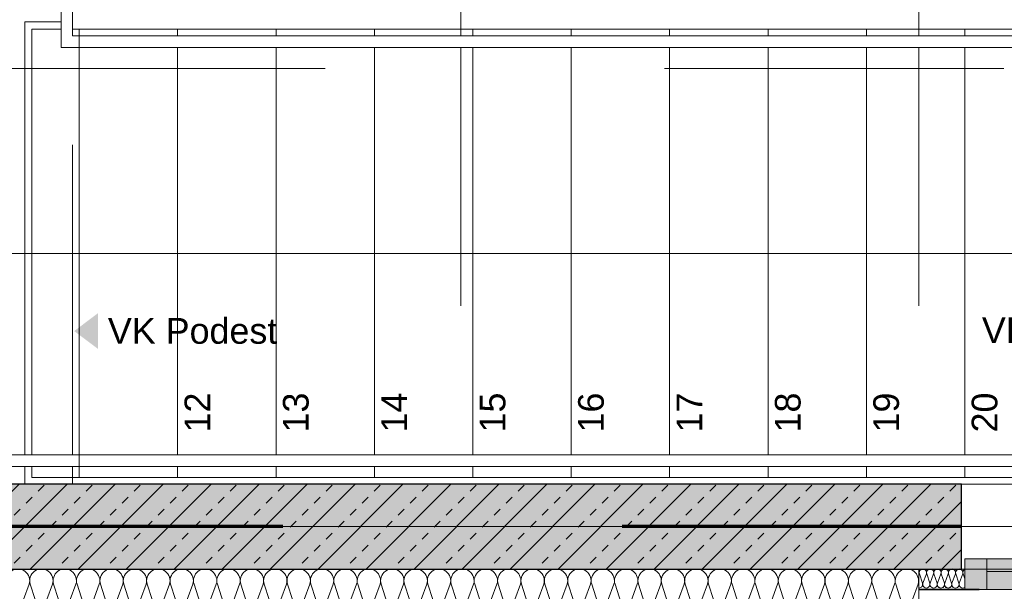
# Model space of a CAD drawing. Header units: metres. Extents: x -167 to 152, y -127 to 99.
# Tile 50 of 225: x -21.55 to -18.65, y -21.79 to -20.11. Entities that reach past the tile are written whole.
import ezdxf

# ---------------------------------------------------------------- set-up
doc = ezdxf.new("R2010")
doc.units = ezdxf.units.M
doc.header["$PDMODE"] = 1
doc.header["$PDSIZE"] = -2
for name, pattern in [('Achsen 01', [5.291531, 3.175, -1.058062, 0.352704, -0.705764]), ('gestrichelt - 01', [2, 1, -1]), ('ISO-03 Gestrichelt mit Abstand', [7.62, 3.048, -4.572]), ('ISO-07 Punktiert', [0.889, 0.127, -0.762]), ('Raster 01', [2, 1, -1]), ('VW-01 Strichlinie kurz', [2, 1, -1])]:
    doc.linetypes.add(name, pattern=pattern)
doc.layers.get('0').update_dxf_attribs({"lineweight": 25})
for name, color, linetype, lineweight, true_color in [('013_Beton und Stahlbetonarbeiten-000 Brüstung', 7, 'Continuous', 9, 0xa6a6a6), ('013_Beton und Stahlbetonarbeiten-000 Sichtbeton-331 tragende Au', 5, 'Continuous', 5, 0x0000ff), ('013_Beton und Stahlbetonarbeiten-000 Sichtbeton-334 Außenwandöf', 5, 'Continuous', 5, 0x0000ff), ('013_Beton und Stahlbetonarbeiten-350 Stahlbeton Treppe Ansicht', 7, 'Continuous', 9, 0xa6a6a6), ('014_Fassadenarbeiten-330 mineralische Dämmung', 7, 'Continuous', 9, 0x666666), ('032_Metallarbeiten-Fenster', 7, 'Continuous', 13, 0x444444), ('AV1-Achsen', 1, 'Achsen 01', 18, 0xff0000), ('AV1-Raster', 7, 'Raster 01', 9, 0xa6a6a6)]:
    doc.layers.add(name, color=color, linetype=linetype, lineweight=lineweight, true_color=true_color)
for name, color, linetype, lineweight in [('013_Beton und Stahlbetonarbeiten-000 Unterzüge', 7, 'ISO-07 Punktiert', 13), ('013_Beton und Stahlbetonarbeiten-330 Außenwände', 7, 'Continuous', 25), ('031_Metallbauarbeiten-340 Treppen Geländer', 7, 'Continuous', 9), ('039_Trockenbauarbeiten-alllg.', 7, 'Continuous', 9), ('_1.35m (3D)', 7, 'Continuous', 9), ('_GRU (2D)', 7, 'Continuous', 9), ('_OG 1 (2D)', 7, 'Continuous', 9), ('AV1-Brandschutzkonzept-Brandschutzkonzept', 7, 'Continuous', 5), ('Bemaßung-Bemaßung', 7, 'Continuous', 9)]:
    doc.layers.add(name, color=color, linetype=linetype, lineweight=lineweight)
doc.layers.get('0').freeze()
doc.styles.add('Arial', font='arial.ttf')
doc.dimstyles.new('COE 50', dxfattribs={"dimtxt": 126.090495, "dimasz": 0.001414, "dimexe": 0.001, "dimexo": 0.01, "dimgap": 0.001, "dimtad": 1, "dimdec": 3, "dimtxsty": 'Arial', "dimblk": 'VW_SLASH-4', "dimblk1": 'VW_SLASH-4', "dimblk2": 'VW_SLASH-4', "dimcen": 0, "dimadec": 3, "dimazin": 0, "dimtfac": 0.8, "dimtdec": 3, "dimtix": 1, "dimtmove": 0, "dimatfit": 0, "dimldrblk": 'VW_SLASH-3', "dimfxl": 0.002, "dimfxlon": 1, "dimfrac": 2, "dimtolj": 1, "dimarcsym": 0})

# ---------------------------------------------------------------- blocks, each defined once
blk = doc.blocks.new('Group-2')
at = {"layer": 'AV1-Raster'}
for p, q in [((-20.25, -22.95), (-20.25, 1.35)), ((-18.9, -22.95), (-18.9, 1.35)), ((1.35, -20.25), (-40.5, -20.25))]:
    blk.add_line(p, q, dxfattribs=at)
blk = doc.blocks.new('1.35m (3D)')
at = {"layer": 'AV1-Raster', "color": 7}
blk.add_blockref('Group-2', (0, 0), dxfattribs=at)
blk = doc.blocks.new('Group-291')
at = {"layer": '014_Fassadenarbeiten-330 mineralische Dämmung', "transparency": 33554687, "flags": 128}
for points in [[(-21.77, 18.9029, 1.372583), (-21.77, 18.9685), (-21.86, 18.9395, -1.372995)], [(-21.86, 19.0051), (-21.77, 18.9718, 1.372583), (-21.77, 19.0374), (-21.86, 19.0085, -1.372995)], [(-21.86, 19.074), (-21.77, 19.0408, 1.372583), (-21.77, 19.1063), (-21.86, 19.0774, -1.372995)], [(-21.86, 19.143), (-21.77, 19.1097, 1.372583), (-21.77, 19.1753), (-21.86, 19.1464, -1.372995)], [(-21.86, 19.2119), (-21.77, 19.1787, 1.372583), (-21.77, 19.2442), (-21.86, 19.2153, -1.372995)], [(-21.86, 19.2809), (-21.77, 19.2476, 1.372583), (-21.77, 19.3132), (-21.86, 19.2843, -1.372995)], [(-21.86, 19.3498), (-21.77, 19.3166, 1.372583), (-21.77, 19.3821), (-21.86, 19.3532, -1.372995)], [(-21.86, 19.4188), (-21.77, 19.3855, 1.372583), (-21.77, 19.4511), (-21.86, 19.4221, -1.372995)], [(-21.86, 19.4877), (-21.77, 19.4544, 1.372583), (-21.77, 19.52), (-21.86, 19.4911, -1.372995)], [(-21.86, 19.5567), (-21.77, 19.5234, 1.372583), (-21.77, 19.589), (-21.86, 19.56, -1.372995)], [(-21.86, 19.6256), (-21.77, 19.5923, 1.372583), (-21.77, 19.6579), (-21.86, 19.629, -1.372995)], [(-21.86, 19.6946), (-21.77, 19.6613, 1.372583), (-21.77, 19.7269), (-21.86, 19.6979, -1.372995)], [(-21.86, 19.7635), (-21.77, 19.7302, 1.372583), (-21.77, 19.7958), (-21.86, 19.7669, -1.372995)], [(-21.86, 19.8324), (-21.77, 19.7992, 1.372583), (-21.77, 19.8647), (-21.86, 19.8358, -1.372995)], [(-21.86, 19.9014), (-21.77, 19.8681, 1.372583), (-21.77, 19.9337), (-21.86, 19.9048, -1.372995)], [(-21.86, 19.9703), (-21.77, 19.9371, 1.372583), (-21.77, 20.0026), (-21.86, 19.9737, -1.372995)], [(-21.86, 20.0393), (-21.77, 20.006, 1.372583), (-21.77, 20.0716), (-21.86, 20.0427, -1.372995)], [(-21.86, 20.1082), (-21.77, 20.075, 1.372583), (-21.77, 20.1405), (-21.86, 20.1116, -1.372995)], [(-21.86, 20.1772), (-21.77, 20.1439, 1.372583), (-21.77, 20.2095), (-21.86, 20.1805, -1.372995)], [(-21.86, 20.2461), (-21.77, 20.2128, 1.372583), (-21.77, 20.2784), (-21.86, 20.2495, -1.372995)], [(-21.86, 20.3151), (-21.77, 20.2818, 1.372583), (-21.77, 20.3474), (-21.86, 20.3184, -1.372995)], [(-21.86, 20.384), (-21.77, 20.3507, 1.372583), (-21.77, 20.4163), (-21.86, 20.3874, -1.372995)], [(-21.86, 20.4529), (-21.77, 20.4197, 1.372583), (-21.77, 20.4852), (-21.86, 20.4563, -1.372995)], [(-21.86, 20.5219), (-21.77, 20.4886, 1.372583), (-21.77, 20.5542), (-21.86, 20.5253, -1.372995)], [(-21.86, 20.5908), (-21.77, 20.5576, 1.372583), (-21.77, 20.6231), (-21.86, 20.5942, -1.372995)], [(-21.86, 20.6598), (-21.77, 20.6265, 1.372583), (-21.77, 20.6921), (-21.86, 20.6632, -1.372995)], [(-21.86, 20.7287), (-21.77, 20.6955, 1.372583), (-21.77, 20.761), (-21.86, 20.7321, -1.372995)], [(-21.86, 20.7977), (-21.77, 20.7644, 1.372583), (-21.77, 20.83), (-21.86, 20.801, -1.372995)], [(-21.86, 20.8666), (-21.77, 20.8333, 1.372583), (-21.77, 20.8989), (-21.86, 20.87, -1.372995)], [(-21.86, 20.9356), (-21.77, 20.9023, 1.372583), (-21.77, 20.9679), (-21.86, 20.9389, -1.372995)], [(-21.86, 21.0045), (-21.77, 20.9712, 1.372583), (-21.77, 21.0368), (-21.86, 21.0079, -1.372995)], [(-21.86, 21.0734), (-21.77, 21.0402, 1.372583), (-21.77, 21.1057), (-21.86, 21.0768, -1.372995)], [(-21.86, 21.1424), (-21.77, 21.1091, 1.372583), (-21.77, 21.1747), (-21.86, 21.1458, -1.372995)], [(-21.86, 21.2113), (-21.77, 21.1781, 1.372583), (-21.77, 21.2436), (-21.86, 21.2147, -1.372995)], [(-21.86, 21.2803), (-21.77, 21.247, 1.372583), (-21.77, 21.3126), (-21.86, 21.2837, -1.372995)], [(-21.86, 21.3492), (-21.77, 21.316, 1.372583), (-21.77, 21.3815), (-21.86, 21.3526, -1.372995)], [(-21.86, 21.4182), (-21.77, 21.3849, 1.372583), (-21.77, 21.4505), (-21.86, 21.4215, -1.372995)], [(-21.86, 21.4871), (-21.77, 21.4538, 1.372583), (-21.77, 21.5194), (-21.86, 21.4905, -1.372995)], [(-21.86, 21.5561), (-21.77, 21.5228, 1.372583), (-21.77, 21.5884)], [(-21.77, 19.0374, -0.324435), (-21.7316, 19.0248, -0.324435), (-21.7316, 18.9844, -0.324435), (-21.77, 18.9718), (-21.86, 19.0051, 0.324488), (-21.8985, 18.9925, 0.324488), (-21.8985, 18.9521, 0.324488), (-21.86, 18.9395), (-21.77, 18.9685, -0.324435), (-21.7316, 18.9559, -0.324435), (-21.7316, 18.9155, -0.324435), (-21.77, 18.9029), (-21.86, 18.9362, 0.54007), (-21.9048, 18.9)], [(-21.7684, 18.9, -0.131588), (-21.7505, 18.9)]]:
    blk.add_lwpolyline(points, format="xyb", dxfattribs=at)
blk = doc.blocks.new('Group-292')
at = {"layer": '014_Fassadenarbeiten-330 mineralische Dämmung', "transparency": 33554687}
blk.add_blockref('Group-291', (0, 0), dxfattribs=at)
blk = doc.blocks.new('Parametric Object-44')
at = {"layer": '014_Fassadenarbeiten-330 mineralische Dämmung', "color": 7, "transparency": 33554687}
blk.add_blockref('Group-292', (0, 0), dxfattribs=at)
at = {"layer": '014_Fassadenarbeiten-330 mineralische Dämmung', "color": 0, "flags": 1}
for tag in ['IFC_UUID', 'instanceID', 'prm0_name', 'prm0_type', 'prm0_value', 'prm1_name', 'prm1_type', 'prm1_value', 'prm2_name', 'prm2_type', 'prm2_value', 'prm3_name', 'prm3_type', 'prm3_value', 'prm4_name', 'prm4_type', 'prm4_value', 'prm5_name', 'prm5_type', 'prm5_value', 'prm6_name', 'prm6_type', 'prm6_value']:
    blk.add_attdef(tag, (-22.95, -21.9131), '', height=0.00018, dxfattribs=at)
blk = doc.blocks.new('VW_SLASH-4')
at = {"color": 0, "linetype": 'ByBlock', "lineweight": -2, "transparency": 16777216}
blk.add_line((0, 0), (-1, 0), dxfattribs=at)
at = {"color": 0, "linetype": 'Continuous', "lineweight": 15, "transparency": 16777216, "flags": 128}
blk.add_lwpolyline([(0.5, 0.5), (-0.5, -0.5)], dxfattribs=at)
blk = doc.blocks.new('*D628')
at = {"layer": 'Bemaßung-Bemaßung', "color": 0, "lineweight": -2}
for p, q in [((-23.075, -23.675), (-23.075, -23.825)), ((-18.775, -23.675), (-18.775, -23.825)), ((-18.8457, -23.775), (-23.0043, -23.775))]:
    blk.add_line(p, q, dxfattribs=at)
at = {"layer": 'Defpoints', "color": 0}
for p in [(-23.075, -21.475), (-18.775, -21.475), (-23.075, -23.775)]:
    blk.add_point(p, dxfattribs=at)
at = {"layer": 'Bemaßung-Bemaßung', "color": 0, "lineweight": -2, "xscale": 0.070693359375, "yscale": 0.070693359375, "zscale": 0.070693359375, "rotation": 180}
blk.add_blockref('VW_SLASH-4', (-23.075, -23.775), dxfattribs=at)
at = {"layer": 'Bemaßung-Bemaßung', "color": 0, "lineweight": -2, "xscale": 0.070693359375, "yscale": 0.070693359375, "zscale": 0.070693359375}
blk.add_blockref('VW_SLASH-4', (-18.775, -23.775), dxfattribs=at)
at = {"layer": 'Bemaßung-Bemaßung', "color": 0, "insert": (-20.925, -23.6492), "char_height": 0.12609, "attachment_point": 5, "style": 'Arial'}
blk.add_mtext('\\A1;4,30', dxfattribs=at)
blk = doc.blocks.new('VW_SLASH-3')
at = {"color": 0, "linetype": 'ByBlock', "lineweight": -2, "transparency": 16777216}
blk.add_line((0, 0), (-1, 0), dxfattribs=at)
at = {"color": 0, "linetype": 'Continuous', "lineweight": 15, "transparency": 16777216, "flags": 128}
blk.add_lwpolyline([(0.5, 0.5), (-0.5, -0.5)], dxfattribs=at)
blk = doc.blocks.new('*D629')
at = {"layer": 'Bemaßung-Bemaßung', "color": 0, "lineweight": -2}
for p, q in [((-18.775, -23.675), (-18.775, -23.825)), ((-16.325, -23.675), (-16.325, -23.825)), ((-16.3957, -23.775), (-18.7043, -23.775))]:
    blk.add_line(p, q, dxfattribs=at)
at = {"layer": 'Defpoints', "color": 0}
for p in [(-18.775, -21.475), (-16.325, -21.725), (-18.775, -23.775)]:
    blk.add_point(p, dxfattribs=at)
at = {"layer": 'Bemaßung-Bemaßung', "color": 0, "lineweight": -2, "xscale": 0.070693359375, "yscale": 0.070693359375, "zscale": 0.070693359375, "rotation": 180}
blk.add_blockref('VW_SLASH-4', (-18.775, -23.775), dxfattribs=at)
at = {"layer": 'Bemaßung-Bemaßung', "color": 0, "lineweight": -2, "xscale": 0.070693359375, "yscale": 0.070693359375, "zscale": 0.070693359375}
blk.add_blockref('VW_SLASH-4', (-16.325, -23.775), dxfattribs=at)
at = {"layer": 'Bemaßung-Bemaßung', "color": 0, "insert": (-17.55, -23.6492), "char_height": 0.12609, "attachment_point": 5, "style": 'Arial'}
blk.add_mtext('\\A1;2,45', dxfattribs=at)
blk = doc.blocks.new('COE - Fenster 05')
at = {"layer": '032_Metallarbeiten-Fenster', "linetype": 'Continuous', "lineweight": 0}
for points in [[(-0.09, 2.515), (-0.09, 2.45), (0, 2.45), (0, 2.515)], [(0, 0.15), (-0.09, 0.15), (-0.09, 2.45), (0, 2.45)], [(-0.09, 1.225), (-0.09, 1.375), (0, 1.375), (0, 1.225)], [(-0.05, 1.225), (-0.05, 1.275), (0.025, 1.275), (0.025, 1.225)], [(-0.05, 0.195), (-0.05, 1.225), (0.025, 1.225), (0.025, 0.195)], [(-0.05, 0.145), (-0.05, 0.195), (0.025, 0.195), (0.025, 0.145)], [(-0.09, 0.085), (-0.09, 0.17), (0, 0.17), (0, 0.085)]]:
    blk.add_hatch(color=7, dxfattribs=at).paths.add_polyline_path(points)
at = {"layer": '032_Metallarbeiten-Fenster', "color": 7, "lineweight": 18}
for p, q in [((-0.0375, 2.45), (-0.0375, 1.375)), ((-0.0125, 0.195), (-0.0125, 1.225))]:
    blk.add_line(p, q, dxfattribs=at)
at = {"layer": '032_Metallarbeiten-Fenster', "color": 7, "lineweight": 18, "flags": 128}
for points in [[(-0.09, 2.515), (-0.09, 2.45), (0, 2.45), (0, 2.515)], [(0, 0.15), (-0.09, 0.15), (-0.09, 2.45), (0, 2.45)], [(-0.09, 1.225), (-0.09, 1.375), (0, 1.375), (0, 1.225)], [(-0.05, 1.225), (-0.05, 1.275), (0.025, 1.275), (0.025, 1.225)], [(-0.05, 0.195), (-0.05, 1.225), (0.025, 1.225), (0.025, 0.195)], [(-0.05, 0.145), (-0.05, 0.195), (0.025, 0.195), (0.025, 0.145)], [(-0.09, 0.085), (-0.09, 0.17), (0, 0.17), (0, 0.085)]]:
    blk.add_lwpolyline(points, close=True, dxfattribs=at)
at = {"layer": '032_Metallarbeiten-Fenster', "color": 7, "linetype": 'gestrichelt - 01', "lineweight": 18, "transparency": 33554687, "flags": 128}
blk.add_lwpolyline([(0.025, 0.145), (1.105, 0.145), (1.105, 0.195, 0.414214), (0.025, 1.275)], format="xyb", dxfattribs=at)
blk = doc.blocks.new('Group-430')
at = {"layer": '014_Fassadenarbeiten-330 mineralische Dämmung', "transparency": 33554687, "flags": 128}
for points in [[(15.4589, -23.284, 0.513088), (15.4692, -23.27), (15.4602, -23.242, -1.372995), (15.4806, -23.242), (15.4703, -23.27, 1.372583), (15.4907, -23.27), (15.4817, -23.242, -1.372995), (15.5021, -23.242), (15.4917, -23.27, 1.372583), (15.5121, -23.27)], [(15.4703, -23.27, 1.372583), (15.4907, -23.27), (15.4817, -23.242, -1.372995), (15.5021, -23.242), (15.4917, -23.27, 1.372583), (15.5121, -23.27), (15.5031, -23.242, -1.372995), (15.5235, -23.242), (15.5132, -23.27, 1.372583), (15.5336, -23.27), (15.5246, -23.242, -1.372995), (15.545, -23.242), (15.5346, -23.27, 1.372583), (15.555, -23.27), (15.546, -23.242, -1.372995), (15.5664, -23.242)], [(15.5132, -23.27, 0.324435), (15.5171, -23.282, 0.324435), (15.5297, -23.282, 0.324435), (15.5336, -23.27), (15.5246, -23.242, -0.324488), (15.5285, -23.23, -0.324488), (15.5411, -23.23, -0.324488), (15.545, -23.242), (15.5346, -23.27, 0.324435), (15.5385, -23.282, 0.324435), (15.5511, -23.282, 0.324435), (15.555, -23.27), (15.546, -23.242, -0.324488), (15.5499, -23.23, -0.324488), (15.5625, -23.23, -0.324488), (15.5664, -23.242), (15.5561, -23.27, 0.324435), (15.56, -23.282, 0.324435), (15.5726, -23.282, 0.324435), (15.5765, -23.27), (15.5675, -23.242, -0.324488), (15.5714, -23.23, -0.324488), (15.584, -23.23, -0.324488), (15.5879, -23.242), (15.5775, -23.27, 0.719228), (15.5939, -23.2821)], [(15.5939, -23.2574), (15.5889, -23.242, -0.356824), (15.5939, -23.2294)]]:
    blk.add_lwpolyline(points, format="xyb", dxfattribs=at)
blk = doc.blocks.new('Group-434')
at = {"layer": '014_Fassadenarbeiten-330 mineralische Dämmung', "transparency": 33554687}
blk.add_blockref('Group-430', (0, 0), dxfattribs=at)
blk = doc.blocks.new('Parametric Object-58')
at = {"layer": '014_Fassadenarbeiten-330 mineralische Dämmung', "color": 7, "transparency": 33554687}
blk.add_blockref('Group-434', (0, 0), dxfattribs=at)
at = {"layer": '014_Fassadenarbeiten-330 mineralische Dämmung', "color": 0, "flags": 1}
for tag in ['IFC_UUID', 'instanceID', 'prm0_name', 'prm0_type', 'prm0_value', 'prm1_name', 'prm1_type', 'prm1_value', 'prm2_name', 'prm2_type', 'prm2_value', 'prm3_name', 'prm3_type', 'prm3_value', 'prm4_name', 'prm4_type', 'prm4_value', 'prm5_name', 'prm5_type', 'prm5_value', 'prm6_name', 'prm6_type', 'prm6_value']:
    blk.add_attdef(tag, (-18.9, -21.7974), '', height=0.00018, dxfattribs=at)
blk = doc.blocks.new('Group-662')
at = {"layer": '013_Beton und Stahlbetonarbeiten-350 Stahlbeton Treppe Ansicht', "linetype": 'Raster 01'}
blk.add_line((-21.395, -21.475), (-21.395, -18.625), dxfattribs=at)
at = {"layer": '013_Beton und Stahlbetonarbeiten-350 Stahlbeton Treppe Ansicht', "color": 252, "linetype": 'Continuous', "true_color": 0x888888}
for p, q in [((-21.515, -20.135), (-17.755, -20.135)), ((-21.515, -21.455), (-21.515, -20.135)), ((-21.375, -21.455), (-21.375, -20.135))]:
    blk.add_line(p, q, dxfattribs=at)
at = {"layer": '013_Beton und Stahlbetonarbeiten-350 Stahlbeton Treppe Ansicht', "linetype": 'Continuous'}
for p, q in [((-21.085, -20.135), (-21.085, -21.455)), ((-20.795, -20.135), (-20.795, -21.455)), ((-20.505, -20.135), (-20.505, -21.455)), ((-20.215, -20.135), (-20.215, -21.455)), ((-19.925, -20.135), (-19.925, -21.455)), ((-19.635, -20.135), (-19.635, -21.455)), ((-19.345, -20.135), (-19.345, -21.455)), ((-19.055, -20.135), (-19.055, -21.455)), ((-18.765, -20.135), (-18.765, -21.455)), ((-17.755, -21.455), (-21.515, -21.455))]:
    blk.add_line(p, q, dxfattribs=at)
at = {"layer": '013_Beton und Stahlbetonarbeiten-350 Stahlbeton Treppe Ansicht', "linetype": 'Continuous', "flags": 128}
for points in [[(-21.535, -18.625), (-21.535, -19.9833), (-21.395, -19.9833), (-21.395, -20.1133), (-21.535, -20.1133), (-21.535, -21.475)], [(-18.185, -20.795), (-22.2172, -20.795), (-22.2172, -19.305), (-19.345, -19.305)]]:
    blk.add_lwpolyline(points, dxfattribs=at)
at = {"layer": '013_Beton und Stahlbetonarbeiten-350 Stahlbeton Treppe Ansicht', "color": 7, "lineweight": 13, "transparency": 33554687}
blk.add_solid([(-21.32, -20.9715), (-21.39, -21.024), (-21.32, -21.0765)], dxfattribs=at)
at = {"layer": '013_Beton und Stahlbetonarbeiten-350 Stahlbeton Treppe Ansicht', "color": 7, "transparency": 33554687, "line_spacing_factor": 0.971931, "style": 'Arial'}
for s, insert, char_height, attachment_point in [(' VK Podest', (-21.32, -20.9856), 0.07565, 1), ('VK Hauptpodest ', (-17.945, -20.9835), 0.075654, 3)]:
    blk.add_mtext(s, dxfattribs=dict(at, insert=insert, char_height=char_height, attachment_point=attachment_point))
at = {"layer": '013_Beton und Stahlbetonarbeiten-350 Stahlbeton Treppe Ansicht', "char_height": 0.07565, "attachment_point": 3, "rotation": 90, "line_spacing_factor": 0.971931, "style": 'Arial'}
for s, insert in [('12', (-21.0647, -21.2052, -3.29)), ('13', (-20.7747, -21.2052, -3.29)), ('14', (-20.4847, -21.2052, -3.29)), ('15', (-20.1947, -21.2052, -3.29)), ('16', (-19.9047, -21.2052, -3.29)), ('17', (-19.6147, -21.2052, -3.29)), ('18', (-19.3247, -21.2052, -3.29)), ('19', (-19.0347, -21.2052, -3.29)), ('20', (-18.7447, -21.2052, -3.29))]:
    blk.add_mtext(s, dxfattribs=dict(at, insert=insert))
blk = doc.blocks.new('Group-667')
at = {"color": 255, "linetype": 'Continuous', "lineweight": 9, "transparency": 33554687}
blk.add_wipeout([(-21.375, -20.1539), (-18.185, -20.1539), (-18.185, -20.1889), (-21.375, -20.1889)], dxfattribs=at).dxf.layer = '031_Metallbauarbeiten-340 Treppen Geländer'
at = {"layer": '031_Metallbauarbeiten-340 Treppen Geländer', "color": 253, "linetype": 'Continuous', "lineweight": 9, "flags": 128}
blk.add_lwpolyline([(-21.375, -20.1539), (-18.185, -20.1539), (-18.185, -20.1889), (-21.375, -20.1889)], close=True, dxfattribs=at)
at = {"color": 255, "linetype": 'Continuous', "lineweight": 9, "transparency": 33554687}
blk.add_wipeout([(-21.4287, -19.9076), (-21.085, -19.9076), (-21.085, -19.9426), (-21.395, -19.9426), (-21.395, -20.1539), (-21.375, -20.1539), (-21.375, -20.1889), (-21.4287, -20.1889)], dxfattribs=at).dxf.layer = '031_Metallbauarbeiten-340 Treppen Geländer'
at = {"layer": '031_Metallbauarbeiten-340 Treppen Geländer', "color": 253, "linetype": 'Continuous', "lineweight": 9, "flags": 128}
blk.add_lwpolyline([(-21.4287, -19.9076), (-21.085, -19.9076), (-21.085, -19.9426), (-21.395, -19.9426), (-21.395, -20.1539), (-21.375, -20.1539), (-21.375, -20.1889), (-21.4287, -20.1889)], close=True, dxfattribs=at)
blk = doc.blocks.new('Group-668')
at = {"color": 255, "linetype": 'Continuous', "lineweight": 9}
blk.add_wipeout([(-22.74, -21.3883), (-21.375, -21.3883), (-21.375, -21.4233), (-22.775, -21.4233), (-22.775, -18.6733), (-21.085, -18.6733), (-21.085, -18.7083), (-22.74, -18.7083)], dxfattribs=at).dxf.layer = '031_Metallbauarbeiten-340 Treppen Geländer'
at = {"layer": '031_Metallbauarbeiten-340 Treppen Geländer', "color": 253, "linetype": 'Continuous', "lineweight": 9, "flags": 128}
blk.add_lwpolyline([(-22.74, -21.3883), (-21.375, -21.3883), (-21.375, -21.4233), (-22.775, -21.4233), (-22.775, -18.6733), (-21.085, -18.6733), (-21.085, -18.7083), (-22.74, -18.7083)], close=True, dxfattribs=at)
at = {"color": 255, "linetype": 'Continuous', "lineweight": 9}
blk.add_wipeout([(-21.375, -21.3883), (-18.185, -21.3883), (-18.185, -21.4233), (-21.375, -21.4233)], dxfattribs=at).dxf.layer = '031_Metallbauarbeiten-340 Treppen Geländer'
at = {"layer": '031_Metallbauarbeiten-340 Treppen Geländer', "color": 253, "linetype": 'Continuous', "lineweight": 9, "flags": 128}
blk.add_lwpolyline([(-21.375, -21.3883), (-18.185, -21.3883), (-18.185, -21.4233), (-21.375, -21.4233)], close=True, dxfattribs=at)
blk = doc.blocks.new('Group-754')
at = {"layer": 'AV1-Achsen'}
blk.add_line((-43.35, -21.6), (4.2, -21.6), dxfattribs=at)
blk = doc.blocks.new('GRU (2D)')
at = {"layer": 'AV1-Achsen', "color": 7}
blk.add_blockref('Group-754', (0, 0), dxfattribs=at)
blk = doc.blocks.new('OG 1 (2D)')
at = {"layer": '032_Metallarbeiten-Fenster', "linetype": 'Continuous', "lineweight": 0, "transparency": 33554687}
blk.add_hatch(color=181, dxfattribs=at).paths.add_polyline_path([(-18.9, -21.7843), (-18.7231, -21.7843), (-18.7231, -21.7863), (-18.9, -21.7863)])
at = {"layer": '014_Fassadenarbeiten-330 mineralische Dämmung', "flags": 128}
blk.add_lwpolyline([(-22.95, -21.905), (-22.95, -21.725), (-18.9, -21.725), (-18.9, -21.905)], close=True, dxfattribs=at)
at = {"layer": '032_Metallarbeiten-Fenster', "color": 7, "linetype": 'Continuous', "lineweight": 9, "transparency": 33554687, "flags": 128}
blk.add_lwpolyline([(-18.9, -21.7843), (-18.7231, -21.7843), (-18.7231, -21.7863), (-18.9, -21.7863)], close=True, dxfattribs=at)
at = {"layer": '014_Fassadenarbeiten-330 mineralische Dämmung', "rotation": 90}
blk.add_blockref('Parametric Object-44', (0, 0), dxfattribs=at)
at = {"color": 255}
blk.add_wipeout([(-18.775, -21.725), (-18.775, -21.475), (-16.325, -21.475), (-16.325, -21.725)], dxfattribs=at).dxf.layer = '013_Beton und Stahlbetonarbeiten-000 Brüstung'
at = {"layer": '013_Beton und Stahlbetonarbeiten-330 Außenwände', "linetype": 'Continuous', "lineweight": 0, "true_color": 0xc0c0c0}
blk.add_hatch(color=9, dxfattribs=at).paths.add_polyline_path([(-18.775, -21.475), (-23.075, -21.475), (-23.075, -21.725), (-18.775, -21.725)])
at = {"layer": '013_Beton und Stahlbetonarbeiten-330 Außenwände', "linetype": 'Continuous', "lineweight": 13}
h = blk.add_hatch(dxfattribs=at)
h.set_pattern_fill('Stahlbeton', color=251, style=0, pattern_type=2)
h.set_pattern_definition([(45, (0, 0), (0.07071068, -0.07071068), [0.025, -0.025])])
h.paths.add_polyline_path([(-18.775, -21.475), (-23.075, -21.475), (-23.075, -21.725), (-18.775, -21.725)])
h = blk.add_hatch(dxfattribs=at)
h.set_pattern_fill('Stahlbeton-1', color=251, style=0, pattern_type=2)
h.set_pattern_definition([(-135, (0.03106, -0.03313), (0.07071068, -0.07071068), [])])
h.paths.add_polyline_path([(-18.775, -21.475), (-23.075, -21.475), (-23.075, -21.725), (-18.775, -21.725)])
at = {"layer": '013_Beton und Stahlbetonarbeiten-000 Brüstung', "flags": 128}
blk.add_lwpolyline([(-18.775, -21.725), (-18.775, -21.475), (-16.325, -21.475), (-16.325, -21.725)], close=True, dxfattribs=at)
at = {"layer": '013_Beton und Stahlbetonarbeiten-000 Sichtbeton-331 tragende Au', "color": 30}
blk.add_solid([(-18.8238, -21.525), (-18.775, -21.475), (-22.875, -21.525), (-22.825, -21.475)], dxfattribs=at)
at = {"layer": '013_Beton und Stahlbetonarbeiten-000 Sichtbeton-334 Außenwandöf', "color": 30}
blk.add_solid([(-18.825, -21.725), (-18.775, -21.725), (-18.825, -21.525), (-18.775, -21.475)], dxfattribs=at)
at = {"layer": '013_Beton und Stahlbetonarbeiten-000 Unterzüge', "linetype": 'VW-01 Strichlinie kurz', "flags": 128}
blk.add_lwpolyline([(-18.775, -21.725), (-18.775, -21.475), (-16.325, -21.475), (-16.325, -21.725)], close=True, dxfattribs=at)
at = {"layer": '013_Beton und Stahlbetonarbeiten-330 Außenwände', "flags": 128}
blk.add_lwpolyline([(-18.775, -21.475), (-23.075, -21.475), (-23.075, -21.725), (-18.775, -21.725)], close=True, dxfattribs=at)
at = {"layer": '039_Trockenbauarbeiten-alllg.', "linetype": 'ISO-03 Gestrichelt mit Abstand'}
blk.add_line((-18.775, -21.6), (-16.325, -21.6), dxfattribs=at)
at = {"layer": 'AV1-Brandschutzkonzept-Brandschutzkonzept', "color": 14, "linetype": 'gestrichelt - 01', "lineweight": 70, "transparency": 33554687}
blk.add_line((-18.775, -21.6), (-22.95, -21.6), dxfattribs=at)
at = {"layer": '014_Fassadenarbeiten-330 mineralische Dämmung'}
blk.add_blockref('Parametric Object-58', (-34.3589, 1.503), dxfattribs=at)
at = {"layer": '032_Metallarbeiten-Fenster', "color": 7, "rotation": 90}
blk.add_blockref('COE - Fenster 05', (-16.25, -21.695), dxfattribs=at)
at = {"layer": 'Bemaßung-Bemaßung'}
for base, p1, p2, text, picture, middle in [((-23.075, -23.775), (-18.775, -21.475), (-23.075, -21.475), '4,30', '*D628', (-20.925, -23.6492)), ((-18.775, -23.775), (-16.325, -21.725), (-18.775, -21.475), '2,45', '*D629', (-17.55, -23.6492))]:
    dim = blk.add_linear_dim(base=base, p1=p1, p2=p2, text=text, dimstyle='COE 50', override={"dimtxt": 0.12609, "dimasz": 0.070693, "dimexe": 0.05, "dimgap": 0.05, "dimpost": '<>', "dimtxsty": 'Arial', "dimtmove": 2, "dimfxl": 0.1}, dxfattribs=at)
    dim.commit()
    dim.dimension.update_dxf_attribs({"geometry": picture, "text_midpoint": middle})
at = {"layer": '013_Beton und Stahlbetonarbeiten-350 Stahlbeton Treppe Ansicht', "color": 7}
blk.add_blockref('Group-662', (0, 0), dxfattribs=at)
at = {"layer": '031_Metallbauarbeiten-340 Treppen Geländer', "color": 7}
blk.add_blockref('Group-667', (0, 0), dxfattribs=at)
blk.add_blockref('Group-668', (0, 0), dxfattribs=at)

msp = doc.modelspace()

# ---------------------------------------------------------------- block references
at = {"layer": '_1.35m (3D)'}
msp.add_blockref('1.35m (3D)', (0, 0), dxfattribs=at)

# ---------------------------------------------------------------- next in the draw order: block references
at = {"layer": '_OG 1 (2D)'}
msp.add_blockref('OG 1 (2D)', (0, 0), dxfattribs=at)

# ---------------------------------------------------------------- next in the draw order: block references
at = {"layer": '_GRU (2D)'}
msp.add_blockref('GRU (2D)', (0, 0), dxfattribs=at)

doc.saveas('drawing.dxf')
